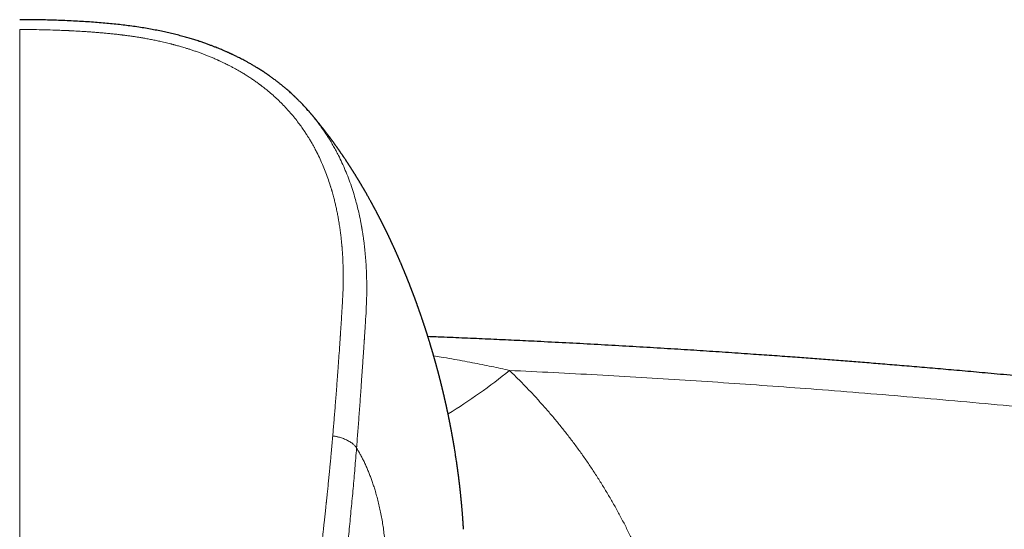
# Model space of a CAD drawing. Header units: millimetres. Extents: x 8 to 1110, y 12 to 672.
# Tile 34 of 61: x 569 to 624, y 644 to 672. Entities that reach past the tile are written whole.
import ezdxf

# ---------------------------------------------------------------- set-up
doc = ezdxf.new("R2010")
doc.units = ezdxf.units.MM

msp = doc.modelspace()

# ---------------------------------------------------------------- linework, layer by layer
at = {"color": 7, "linetype": 'Continuous', "lineweight": 30}
msp.add_line((584.647, 667.031), (584.683, 666.988), dxfattribs=at)
at = {"color": 8, "linetype": 'Continuous', "lineweight": 0}
msp.add_arc((577.048, 675.51), 29.685, 301.2018, 309.3195, dxfattribs=at)
at = {"color": 7, "linetype": 'Continuous', "lineweight": 30}
for points, knots in [([(584.645, 667.03), (584.589, 667.094), (584.461, 667.24), (584.307, 667.405), (584.186, 667.53), (584.117, 667.6), (584.054, 667.664), (583.997, 667.72), (583.948, 667.767), (583.908, 667.806), (583.877, 667.836), (583.851, 667.861), (583.827, 667.883), (583.799, 667.91), (583.763, 667.944), (583.72, 667.983), (583.659, 668.039), (583.579, 668.112), (583.477, 668.202), (583.367, 668.296), (583.249, 668.395), (583.123, 668.499), (582.987, 668.608), (582.839, 668.722), (582.686, 668.836), (582.528, 668.951), (582.365, 669.066), (582.192, 669.184), (582.008, 669.305), (581.827, 669.419), (581.652, 669.526), (581.487, 669.623), (581.324, 669.717), (581.168, 669.803), (581.026, 669.88), (580.897, 669.947), (580.782, 670.006), (580.677, 670.059), (580.583, 670.105), (580.501, 670.145), (580.433, 670.177), (580.381, 670.202), (580.342, 670.22), (580.309, 670.235), (580.277, 670.25), (580.245, 670.265), (580.213, 670.279), (580.176, 670.296), (580.13, 670.317), (580.072, 670.343), (580.002, 670.374), (579.92, 670.409), (579.823, 670.451), (579.711, 670.497), (579.584, 670.549), (579.443, 670.606), (579.288, 670.666), (579.118, 670.73), (578.934, 670.797), (578.735, 670.866), (578.517, 670.939), (578.28, 671.016), (578.022, 671.094), (577.748, 671.174), (577.456, 671.254), (577.146, 671.333), (576.826, 671.41), (576.495, 671.484), (576.154, 671.554), (575.799, 671.621), (575.43, 671.685), (575.048, 671.745), (574.661, 671.799), (574.269, 671.848), (573.873, 671.892), (573.465, 671.932), (573.047, 671.969), (572.618, 672.003), (572.178, 672.034), (571.726, 672.061), (571.263, 672.085), (570.788, 672.106), (570.302, 672.122), (569.807, 672.134), (569.301, 672.142), (568.864, 672.146), (568.595, 672.146), (568.5, 672.146)], [0, 0, 0, 0, 0.015439, 0.034993, 0.041158, 0.047301, 0.0529, 0.057768, 0.061905, 0.065312, 0.06799, 0.069948, 0.071798, 0.073924, 0.077124, 0.080741, 0.084526, 0.092253, 0.100498, 0.109264, 0.118551, 0.128362, 0.138812, 0.14997, 0.161842, 0.17309, 0.184922, 0.197343, 0.210351, 0.223945, 0.235035, 0.246482, 0.257663, 0.268022, 0.277557, 0.285824, 0.293351, 0.300138, 0.306184, 0.311492, 0.316009, 0.319104, 0.321471, 0.323473, 0.325488, 0.327515, 0.329554, 0.331605, 0.334574, 0.338203, 0.342601, 0.347765, 0.353692, 0.360731, 0.368603, 0.377305, 0.386833, 0.397186, 0.408362, 0.420363, 0.43319, 0.447517, 0.462762, 0.478932, 0.49602, 0.514015, 0.5329, 0.551652, 0.571163, 0.591405, 0.612344, 0.63396, 0.656249, 0.67788, 0.700105, 0.72292, 0.746323, 0.770306, 0.794877, 0.820057, 0.845875, 0.872363, 0.899562, 0.927008, 0.95519, 0.984062, 1, 1, 1, 1]), ([(593.293, 643.666), (593.293, 643.67), (593.292, 643.681), (593.291, 643.7), (593.29, 643.722), (593.289, 643.742), (593.287, 643.763), (593.286, 643.787), (593.284, 643.818), (593.282, 643.852), (593.28, 643.885), (593.278, 643.914), (593.276, 643.942), (593.274, 643.967), (593.273, 643.994), (593.271, 644.026), (593.268, 644.065), (593.265, 644.103), (593.263, 644.135), (593.261, 644.162), (593.259, 644.189), (593.257, 644.223), (593.254, 644.265), (593.25, 644.311), (593.247, 644.361), (593.242, 644.425), (593.236, 644.5), (593.23, 644.58), (593.223, 644.662), (593.217, 644.736), (593.211, 644.805), (593.207, 644.851), (593.203, 644.892), (593.2, 644.928), (593.196, 644.97), (593.193, 645.013), (593.189, 645.051), (593.186, 645.083), (593.184, 645.111), (593.181, 645.136), (593.179, 645.162), (593.176, 645.193), (593.173, 645.227), (593.169, 645.261), (593.167, 645.29), (593.164, 645.314), (593.162, 645.336), (593.16, 645.36), (593.156, 645.399), (593.151, 645.451), (593.145, 645.508), (593.139, 645.565), (593.133, 645.622), (593.127, 645.683), (593.121, 645.738), (593.117, 645.779), (593.113, 645.812), (593.11, 645.843), (593.106, 645.876), (593.102, 645.907), (593.1, 645.933), (593.097, 645.956), (593.094, 645.98), (593.091, 646.008), (593.087, 646.041), (593.083, 646.083), (593.077, 646.13), (593.072, 646.177), (593.067, 646.216), (593.063, 646.248), (593.06, 646.275), (593.057, 646.3), (593.054, 646.325), (593.05, 646.354), (593.046, 646.388), (593.042, 646.423), (593.038, 646.455), (593.034, 646.484), (593.031, 646.511), (593.027, 646.539), (593.023, 646.573), (593.019, 646.61), (593.014, 646.647), (593.01, 646.677), (593.007, 646.702), (593.003, 646.727), (593, 646.756), (592.995, 646.789), (592.991, 646.826), (592.986, 646.861), (592.981, 646.894), (592.978, 646.922), (592.974, 646.948), (592.97, 646.978), (592.966, 647.011), (592.961, 647.046), (592.956, 647.079), (592.952, 647.107), (592.949, 647.134), (592.944, 647.164), (592.939, 647.203), (592.933, 647.247), (592.926, 647.292), (592.921, 647.329), (592.916, 647.361), (592.912, 647.393), (592.901, 647.463), (592.888, 647.556), (592.87, 647.673), (592.853, 647.78), (592.836, 647.894), (592.818, 648.004), (592.8, 648.119), (592.782, 648.228), (592.767, 648.316), (592.757, 648.378), (592.75, 648.42), (592.743, 648.461), (592.737, 648.497), (592.731, 648.529), (592.726, 648.56), (592.72, 648.594), (592.714, 648.63), (592.707, 648.666), (592.701, 648.699), (592.696, 648.728), (592.691, 648.757), (592.686, 648.787), (592.679, 648.823), (592.673, 648.861), (592.666, 648.896), (592.661, 648.924), (592.656, 648.952), (592.65, 648.986), (592.642, 649.031), (592.633, 649.08), (592.624, 649.129), (592.616, 649.172), (592.609, 649.208), (592.603, 649.24), (592.597, 649.268), (592.592, 649.296), (592.586, 649.327), (592.58, 649.362), (592.573, 649.397), (592.567, 649.428), (592.562, 649.454), (592.557, 649.478), (592.553, 649.501), (592.547, 649.528), (592.541, 649.56), (592.534, 649.596), (592.527, 649.63), (592.521, 649.662), (592.514, 649.697), (592.506, 649.738), (592.496, 649.787), (592.486, 649.837), (592.477, 649.881), (592.469, 649.922), (592.459, 649.966), (592.449, 650.015), (592.44, 650.062), (592.432, 650.1), (592.425, 650.134), (592.417, 650.169), (592.408, 650.211), (592.399, 650.254), (592.391, 650.292), (592.384, 650.327), (592.376, 650.363), (592.367, 650.405), (592.357, 650.45), (592.349, 650.489), (592.342, 650.52), (592.336, 650.548), (592.329, 650.579), (592.321, 650.615), (592.311, 650.66), (592.3, 650.71), (592.289, 650.76), (592.28, 650.801), (592.271, 650.837), (592.264, 650.87), (592.256, 650.904), (592.248, 650.941), (592.239, 650.978), (592.232, 651.01), (592.225, 651.039), (592.219, 651.064), (592.213, 651.091), (592.206, 651.122), (592.198, 651.157), (592.19, 651.192), (592.183, 651.221), (592.177, 651.246), (592.171, 651.269), (592.165, 651.296), (592.158, 651.328), (592.149, 651.365), (592.14, 651.402), (592.132, 651.436), (592.125, 651.464), (592.118, 651.492), (592.11, 651.525), (592.101, 651.563), (592.092, 651.602), (592.083, 651.638), (592.075, 651.67), (592.067, 651.7), (592.059, 651.735), (592.049, 651.775), (592.039, 651.815), (592.03, 651.85), (592.023, 651.88), (592.016, 651.908), (592.007, 651.941), (591.998, 651.978), (591.988, 652.017), (591.98, 652.05), (591.973, 652.077), (591.966, 652.102), (591.959, 652.129), (591.951, 652.161), (591.941, 652.199), (591.931, 652.239), (591.922, 652.275), (591.914, 652.305), (591.906, 652.335), (591.897, 652.368), (591.888, 652.404), (591.878, 652.443), (591.868, 652.481), (591.858, 652.516), (591.85, 652.546), (591.843, 652.572), (591.837, 652.597), (591.83, 652.621), (591.823, 652.649), (591.813, 652.683), (591.803, 652.723), (591.792, 652.762), (591.783, 652.795), (591.775, 652.825), (591.768, 652.851), (591.76, 652.88), (591.751, 652.912), (591.742, 652.945), (591.733, 652.976), (591.726, 653.002), (591.719, 653.028), (591.711, 653.056), (591.701, 653.091), (591.69, 653.131), (591.678, 653.172), (591.668, 653.208), (591.66, 653.237), (591.652, 653.265), (591.643, 653.295), (591.634, 653.33), (591.623, 653.367), (591.613, 653.401), (591.605, 653.43), (591.597, 653.458), (591.588, 653.489), (591.577, 653.527), (591.565, 653.566), (591.555, 653.603), (591.546, 653.634), (591.538, 653.659), (591.531, 653.685), (591.522, 653.715), (591.511, 653.75), (591.501, 653.784), (591.492, 653.815), (591.483, 653.844), (591.475, 653.871), (591.466, 653.902), (591.453, 653.945), (591.438, 653.994), (591.423, 654.044), (591.409, 654.089), (591.394, 654.139), (591.378, 654.191), (591.364, 654.238), (591.353, 654.273), (591.344, 654.303), (591.334, 654.333), (591.324, 654.367), (591.313, 654.402), (591.303, 654.434), (591.295, 654.46), (591.288, 654.482), (591.28, 654.505), (591.272, 654.532), (591.261, 654.565), (591.249, 654.605), (591.235, 654.65), (591.221, 654.694), (591.208, 654.733), (591.198, 654.765), (591.188, 654.794), (591.18, 654.821), (591.17, 654.852), (591.159, 654.884), (591.149, 654.916), (591.14, 654.944), (591.131, 654.972), (591.122, 654.999), (591.111, 655.03), (591.098, 655.07), (591.083, 655.116), (591.069, 655.159), (591.057, 655.194), (591.046, 655.227), (591.033, 655.267), (591.019, 655.308), (591.007, 655.345), (590.998, 655.371), (590.99, 655.393), (590.983, 655.414), (590.976, 655.437), (590.967, 655.463), (590.954, 655.501), (590.939, 655.544), (590.925, 655.586), (590.913, 655.622), (590.9, 655.659), (590.886, 655.697), (590.873, 655.735), (590.863, 655.766), (590.854, 655.792), (590.846, 655.814), (590.838, 655.837), (590.828, 655.865), (590.815, 655.901), (590.801, 655.942), (590.787, 655.981), (590.775, 656.014), (590.764, 656.045), (590.752, 656.08), (590.738, 656.12), (590.723, 656.16), (590.71, 656.197), (590.699, 656.229), (590.687, 656.261), (590.674, 656.298), (590.659, 656.338), (590.645, 656.378), (590.632, 656.413), (590.621, 656.443), (590.61, 656.473), (590.598, 656.507), (590.584, 656.544), (590.57, 656.58), (590.559, 656.612), (590.548, 656.64), (590.539, 656.665), (590.529, 656.692), (590.517, 656.723), (590.505, 656.755), (590.494, 656.786), (590.484, 656.813), (590.475, 656.836), (590.467, 656.857), (590.459, 656.877), (590.45, 656.902), (590.439, 656.931), (590.426, 656.965), (590.413, 656.998), (590.402, 657.029), (590.392, 657.055), (590.383, 657.079), (590.373, 657.103), (590.362, 657.131), (590.35, 657.162), (590.338, 657.194), (590.326, 657.224), (590.316, 657.252), (590.306, 657.277), (590.296, 657.302), (590.285, 657.33), (590.273, 657.361), (590.261, 657.392), (590.25, 657.42), (590.241, 657.443), (590.232, 657.464), (590.225, 657.484), (590.216, 657.505), (590.207, 657.53), (590.194, 657.56), (590.182, 657.593), (590.169, 657.623), (590.159, 657.649), (590.15, 657.671), (590.142, 657.692), (590.133, 657.714), (590.122, 657.74), (590.11, 657.771), (590.097, 657.803), (590.085, 657.832), (590.075, 657.856), (590.066, 657.879), (590.057, 657.902), (590.045, 657.931), (590.03, 657.966), (590.015, 658.005), (590, 658.042), (589.987, 658.072), (589.976, 658.099), (589.963, 658.13), (589.947, 658.169), (589.929, 658.213), (589.911, 658.254), (589.897, 658.288), (589.885, 658.317), (589.873, 658.345), (589.86, 658.376), (589.845, 658.411), (589.831, 658.445), (589.818, 658.475), (589.806, 658.505), (589.791, 658.539), (589.772, 658.584), (589.75, 658.634), (589.73, 658.681), (589.713, 658.721), (589.695, 658.762), (589.675, 658.807), (589.654, 658.855), (589.636, 658.898), (589.621, 658.932), (589.607, 658.962), (589.592, 658.997), (589.575, 659.036), (589.557, 659.075), (589.542, 659.11), (589.528, 659.141), (589.515, 659.17), (589.5, 659.203), (589.483, 659.242), (589.464, 659.283), (589.448, 659.32), (589.434, 659.351), (589.42, 659.38), (589.405, 659.414), (589.387, 659.454), (589.369, 659.493), (589.354, 659.526), (589.343, 659.55), (589.333, 659.57), (589.324, 659.591), (589.314, 659.613), (589.301, 659.64), (589.286, 659.672), (589.271, 659.705), (589.257, 659.734), (589.245, 659.76), (589.235, 659.783), (589.224, 659.805), (589.213, 659.828), (589.201, 659.855), (589.187, 659.885), (589.171, 659.918), (589.156, 659.95), (589.141, 659.981), (589.127, 660.011), (589.112, 660.043), (589.093, 660.083), (589.071, 660.129), (589.049, 660.174), (589.03, 660.214), (589.011, 660.254), (588.991, 660.295), (588.972, 660.335), (588.956, 660.367), (588.942, 660.395), (588.931, 660.418), (588.921, 660.439), (588.91, 660.461), (588.897, 660.488), (588.881, 660.519), (588.865, 660.552), (588.85, 660.582), (588.837, 660.607), (588.826, 660.629), (588.816, 660.65), (588.805, 660.672), (588.792, 660.699), (588.776, 660.73), (588.758, 660.765), (588.74, 660.802), (588.723, 660.836), (588.707, 660.867), (588.691, 660.9), (588.671, 660.938), (588.651, 660.978), (588.633, 661.013), (588.619, 661.04), (588.608, 661.061), (588.599, 661.079), (588.589, 661.098), (588.579, 661.118), (588.566, 661.143), (588.551, 661.172), (588.535, 661.203), (588.52, 661.232), (588.507, 661.256), (588.496, 661.277), (588.485, 661.299), (588.471, 661.326), (588.453, 661.359), (588.433, 661.397), (588.413, 661.436), (588.394, 661.471), (588.378, 661.501), (588.364, 661.527), (588.35, 661.555), (588.334, 661.584), (588.317, 661.616), (588.301, 661.646), (588.286, 661.674), (588.273, 661.698), (588.26, 661.722), (588.245, 661.75), (588.225, 661.786), (588.202, 661.829), (588.177, 661.875), (588.155, 661.915), (588.132, 661.957), (588.102, 662.011), (588.066, 662.076), (588.029, 662.142), (587.994, 662.205), (587.955, 662.274), (587.917, 662.342), (587.883, 662.401), (587.859, 662.445), (587.836, 662.484), (587.815, 662.52), (587.795, 662.556), (587.777, 662.587), (587.761, 662.614), (587.747, 662.638), (587.733, 662.662), (587.718, 662.689), (587.699, 662.721), (587.679, 662.756), (587.659, 662.789), (587.642, 662.818), (587.628, 662.843), (587.614, 662.866), (587.6, 662.89), (587.584, 662.917), (587.566, 662.947), (587.547, 662.979), (587.528, 663.01), (587.512, 663.037), (587.5, 663.057), (587.489, 663.075), (587.478, 663.094), (587.465, 663.116), (587.447, 663.144), (587.427, 663.179), (587.404, 663.216), (587.383, 663.251), (587.366, 663.278), (587.354, 663.298), (587.345, 663.314), (587.335, 663.329), (587.325, 663.345), (587.314, 663.364), (587.299, 663.388), (587.282, 663.416), (587.261, 663.45), (587.239, 663.485), (587.218, 663.519), (587.199, 663.549), (587.182, 663.577), (587.162, 663.608), (587.14, 663.643), (587.117, 663.68), (587.095, 663.714), (587.076, 663.744), (587.059, 663.771), (587.042, 663.799), (587.022, 663.829), (586.999, 663.866), (586.973, 663.905), (586.949, 663.943), (586.928, 663.975), (586.911, 664.002), (586.896, 664.025), (586.88, 664.05), (586.862, 664.078), (586.841, 664.11), (586.818, 664.145), (586.795, 664.18), (586.773, 664.213), (586.754, 664.242), (586.734, 664.272), (586.708, 664.311), (586.678, 664.357), (586.646, 664.404), (586.622, 664.44), (586.605, 664.465), (586.594, 664.482), (586.583, 664.497), (586.572, 664.514), (586.559, 664.532), (586.543, 664.557), (586.521, 664.588), (586.497, 664.623), (586.475, 664.656), (586.457, 664.683), (586.441, 664.705), (586.428, 664.724), (586.415, 664.743), (586.4, 664.765), (586.382, 664.791), (586.361, 664.822), (586.337, 664.855), (586.315, 664.887), (586.296, 664.914), (586.281, 664.935), (586.265, 664.958), (586.246, 664.984), (586.222, 665.019), (586.194, 665.058), (586.164, 665.1), (586.137, 665.138), (586.112, 665.173), (586.09, 665.203), (586.069, 665.233), (586.047, 665.262), (586.024, 665.295), (585.998, 665.33), (585.972, 665.365), (585.949, 665.397), (585.93, 665.424), (585.913, 665.447), (585.897, 665.468), (585.881, 665.49), (585.862, 665.515), (585.841, 665.543), (585.818, 665.574), (585.794, 665.606), (585.77, 665.638), (585.747, 665.669), (585.725, 665.698), (585.703, 665.727), (585.679, 665.758), (585.652, 665.794), (585.622, 665.833), (585.593, 665.871), (585.568, 665.903), (585.548, 665.93), (585.529, 665.954), (585.507, 665.982), (585.481, 666.016), (585.448, 666.059), (585.413, 666.103), (585.381, 666.143), (585.357, 666.174), (585.337, 666.199), (585.318, 666.222), (585.299, 666.247), (585.276, 666.275), (585.251, 666.306), (585.224, 666.34), (585.198, 666.373), (585.174, 666.402), (585.153, 666.428), (585.134, 666.451), (585.116, 666.474), (585.095, 666.499), (585.071, 666.528), (585.044, 666.562), (585.012, 666.6), (584.982, 666.637), (584.953, 666.671), (584.929, 666.7), (584.906, 666.727), (584.883, 666.754), (584.857, 666.786), (584.825, 666.823), (584.79, 666.865), (584.756, 666.905), (584.725, 666.94), (584.702, 666.968), (584.689, 666.983), (584.684, 666.988)], [0, 0, 0, 0, 0.000676, 0.002239, 0.00347, 0.004238, 0.0049, 0.005824, 0.007052, 0.008495, 0.009787, 0.010895, 0.011979, 0.012952, 0.013884, 0.015126, 0.016728, 0.018325, 0.019562, 0.020494, 0.021512, 0.022693, 0.024452, 0.026378, 0.028063, 0.030338, 0.033772, 0.036845, 0.039623, 0.043313, 0.045472, 0.047612, 0.048756, 0.050172, 0.051865, 0.053643, 0.055132, 0.056331, 0.057391, 0.058328, 0.0593, 0.06045, 0.061871, 0.063272, 0.064399, 0.065254, 0.066076, 0.067004, 0.068036, 0.07054, 0.073046, 0.074785, 0.077098, 0.079745, 0.081832, 0.083531, 0.08449, 0.085699, 0.087111, 0.088356, 0.089353, 0.090131, 0.091089, 0.092165, 0.093397, 0.094922, 0.097052, 0.098914, 0.100383, 0.101582, 0.102653, 0.103599, 0.104451, 0.10559, 0.107016, 0.108443, 0.109667, 0.110736, 0.111775, 0.11281, 0.114111, 0.11569, 0.117194, 0.11838, 0.11926, 0.120147, 0.121295, 0.12262, 0.124045, 0.125528, 0.126822, 0.127864, 0.128804, 0.129919, 0.131296, 0.132749, 0.134008, 0.13509, 0.136066, 0.137216, 0.138606, 0.140548, 0.142448, 0.1438, 0.144934, 0.146173, 0.147617, 0.153095, 0.157024, 0.161407, 0.165701, 0.170318, 0.174352, 0.179141, 0.183195, 0.184707, 0.186414, 0.188061, 0.18952, 0.1907, 0.191863, 0.193109, 0.194647, 0.196133, 0.197392, 0.19851, 0.199578, 0.2007, 0.202124, 0.203766, 0.205148, 0.206206, 0.207035, 0.208483, 0.210197, 0.212359, 0.214286, 0.215959, 0.217362, 0.218582, 0.219654, 0.220736, 0.221893, 0.223334, 0.224768, 0.225968, 0.226988, 0.227921, 0.228767, 0.229731, 0.231007, 0.232561, 0.233947, 0.23502, 0.23638, 0.237984, 0.239946, 0.242142, 0.243833, 0.245176, 0.246965, 0.24903, 0.250943, 0.252509, 0.253529, 0.254884, 0.25668, 0.258468, 0.259924, 0.261238, 0.262538, 0.264231, 0.266198, 0.267741, 0.268827, 0.269893, 0.271084, 0.272479, 0.27416, 0.276454, 0.278397, 0.279994, 0.281354, 0.282635, 0.28389, 0.285457, 0.28695, 0.288209, 0.289314, 0.290298, 0.291269, 0.292458, 0.293955, 0.29542, 0.296573, 0.297442, 0.298321, 0.29938, 0.300591, 0.302096, 0.303744, 0.305073, 0.306061, 0.307053, 0.308395, 0.309946, 0.311549, 0.31306, 0.314278, 0.315309, 0.31666, 0.318382, 0.320023, 0.321394, 0.322564, 0.32358, 0.324776, 0.326412, 0.328081, 0.32939, 0.330351, 0.331303, 0.33234, 0.333548, 0.335095, 0.336897, 0.33828, 0.33932, 0.340491, 0.341868, 0.343235, 0.34483, 0.346453, 0.34784, 0.348989, 0.349964, 0.351004, 0.351927, 0.352911, 0.354304, 0.356069, 0.35763, 0.358924, 0.360064, 0.361102, 0.362143, 0.363461, 0.36493, 0.366148, 0.367085, 0.368098, 0.369211, 0.370489, 0.372189, 0.374032, 0.375429, 0.376461, 0.377516, 0.378753, 0.380149, 0.381687, 0.383112, 0.384246, 0.385178, 0.386454, 0.388042, 0.389663, 0.391175, 0.392462, 0.393343, 0.394276, 0.395503, 0.39701, 0.398431, 0.399607, 0.400793, 0.401833, 0.402917, 0.404486, 0.407006, 0.408864, 0.410513, 0.412432, 0.414843, 0.416739, 0.418087, 0.419136, 0.420328, 0.421695, 0.423224, 0.424557, 0.425572, 0.426372, 0.427249, 0.428366, 0.429652, 0.431261, 0.433196, 0.435053, 0.436592, 0.437893, 0.438975, 0.440107, 0.441277, 0.442663, 0.443975, 0.44512, 0.446131, 0.447294, 0.448406, 0.449965, 0.452178, 0.4539, 0.455233, 0.456438, 0.457948, 0.460068, 0.461401, 0.462445, 0.463254, 0.464093, 0.464997, 0.466021, 0.467329, 0.469585, 0.471231, 0.472479, 0.473963, 0.475779, 0.4772, 0.478515, 0.479575, 0.4804, 0.481277, 0.482302, 0.483889, 0.485652, 0.487332, 0.488619, 0.489749, 0.491192, 0.49289, 0.494616, 0.496169, 0.497386, 0.498562, 0.500115, 0.501896, 0.503564, 0.505007, 0.506165, 0.50726, 0.508699, 0.510368, 0.511874, 0.513187, 0.514305, 0.515292, 0.516334, 0.517636, 0.519078, 0.520347, 0.521439, 0.522408, 0.523218, 0.523996, 0.524999, 0.526249, 0.527655, 0.529159, 0.53038, 0.531454, 0.532409, 0.533328, 0.534496, 0.535896, 0.537192, 0.538515, 0.539629, 0.540624, 0.541658, 0.542751, 0.544102, 0.545492, 0.546637, 0.547585, 0.548447, 0.549238, 0.550025, 0.551059, 0.552366, 0.553835, 0.555137, 0.556163, 0.557079, 0.557919, 0.55876, 0.55988, 0.561216, 0.56267, 0.563879, 0.564847, 0.565718, 0.566728, 0.56781, 0.569317, 0.571157, 0.572702, 0.573912, 0.574987, 0.576165, 0.577809, 0.579905, 0.581657, 0.58305, 0.58425, 0.58526, 0.586602, 0.588228, 0.589704, 0.590943, 0.592026, 0.593458, 0.595357, 0.597728, 0.599754, 0.601381, 0.60286, 0.604917, 0.607143, 0.609097, 0.610331, 0.611502, 0.613001, 0.614745, 0.616532, 0.618072, 0.619263, 0.620428, 0.621846, 0.623559, 0.625471, 0.627088, 0.628279, 0.629486, 0.630883, 0.632656, 0.634693, 0.635968, 0.636917, 0.637764, 0.638621, 0.639534, 0.640707, 0.642164, 0.643643, 0.644976, 0.64601, 0.646987, 0.647949, 0.648879, 0.650054, 0.651454, 0.652776, 0.65436, 0.655695, 0.656833, 0.658183, 0.659902, 0.662181, 0.664194, 0.665742, 0.667431, 0.669511, 0.671131, 0.672641, 0.673831, 0.674767, 0.675689, 0.676623, 0.677756, 0.679192, 0.680784, 0.682122, 0.683187, 0.684147, 0.685021, 0.685938, 0.687114, 0.68856, 0.690051, 0.691875, 0.693394, 0.694629, 0.696043, 0.697753, 0.699787, 0.701334, 0.702508, 0.703362, 0.704177, 0.704992, 0.705866, 0.706917, 0.708288, 0.709814, 0.7111, 0.712154, 0.7131, 0.713953, 0.71514, 0.716663, 0.718451, 0.720277, 0.72192, 0.723202, 0.724357, 0.725548, 0.726976, 0.728371, 0.72986, 0.731125, 0.732159, 0.733095, 0.734425, 0.736021, 0.738106, 0.740316, 0.742259, 0.743695, 0.746116, 0.749645, 0.752728, 0.755177, 0.758469, 0.762262, 0.764594, 0.766812, 0.768307, 0.770159, 0.77185, 0.773308, 0.774533, 0.77559, 0.776704, 0.777914, 0.779437, 0.781225, 0.782837, 0.784122, 0.785275, 0.786393, 0.787452, 0.788707, 0.790146, 0.79173, 0.793316, 0.794554, 0.795472, 0.796299, 0.797122, 0.798119, 0.799454, 0.80122, 0.803079, 0.804815, 0.80618, 0.806959, 0.807694, 0.808429, 0.809164, 0.810022, 0.811171, 0.812609, 0.81407, 0.816081, 0.817722, 0.819057, 0.820397, 0.821793, 0.823585, 0.825509, 0.82717, 0.828615, 0.829894, 0.831141, 0.832596, 0.834396, 0.836533, 0.83842, 0.840019, 0.841213, 0.842352, 0.843544, 0.844873, 0.846503, 0.84829, 0.850131, 0.851712, 0.853109, 0.854463, 0.856334, 0.858842, 0.861363, 0.863442, 0.864332, 0.865131, 0.865929, 0.866727, 0.867581, 0.868722, 0.8705, 0.872354, 0.874047, 0.875422, 0.876469, 0.87742, 0.878378, 0.879398, 0.880733, 0.882361, 0.884119, 0.88586, 0.887243, 0.888265, 0.889208, 0.890685, 0.89241, 0.894548, 0.896782, 0.898871, 0.900593, 0.902151, 0.903643, 0.905187, 0.906834, 0.908789, 0.910673, 0.912382, 0.913759, 0.914909, 0.916057, 0.917141, 0.918432, 0.919954, 0.921639, 0.923434, 0.925035, 0.926739, 0.928301, 0.929808, 0.931354, 0.933315, 0.935608, 0.937669, 0.93942, 0.940786, 0.942077, 0.943375, 0.945297, 0.947649, 0.950296, 0.952598, 0.954121, 0.955441, 0.956727, 0.958049, 0.959556, 0.961324, 0.963243, 0.965136, 0.966772, 0.968189, 0.969422, 0.970722, 0.972029, 0.973618, 0.975596, 0.977723, 0.980019, 0.98191, 0.983521, 0.984986, 0.986452, 0.988214, 0.990444, 0.992842, 0.99531, 0.997335, 0.999045, 1, 1, 1, 1]), ([(650.134, 649.224), (649.78, 649.273), (649.076, 649.37), (648.025, 649.512), (646.987, 649.651), (645.962, 649.787), (644.95, 649.919), (643.95, 650.047), (642.962, 650.172), (641.973, 650.296), (640.981, 650.419), (639.987, 650.54), (639.008, 650.658), (638.042, 650.772), (637.091, 650.883), (636.154, 650.991), (635.23, 651.096), (634.321, 651.198), (633.426, 651.297), (632.545, 651.394), (631.679, 651.487), (630.842, 651.576), (630.035, 651.66), (629.257, 651.741), (628.492, 651.819), (627.739, 651.895), (626.984, 651.97), (626.229, 652.045), (625.472, 652.118), (624.73, 652.189), (624.002, 652.258), (623.288, 652.325), (622.602, 652.388), (621.942, 652.448), (621.309, 652.505), (620.688, 652.56), (620.081, 652.614), (619.486, 652.665), (618.904, 652.715), (618.334, 652.764), (617.778, 652.811), (617.234, 652.856), (616.707, 652.899), (616.195, 652.941), (615.699, 652.981), (615.215, 653.019), (614.731, 653.057), (614.248, 653.095), (613.761, 653.133), (613.278, 653.17), (612.794, 653.206), (612.308, 653.242), (611.598, 653.295), (610.661, 653.363), (609.421, 653.45), (608.096, 653.541), (606.683, 653.635), (605.223, 653.728), (603.715, 653.82), (602.159, 653.911), (600.587, 653.999), (599, 654.084), (597.509, 654.159), (596.116, 654.226), (594.822, 654.286), (593.52, 654.343), (592.347, 654.392), (591.607, 654.421), (591.303, 654.433)], [0, 0, 0, 0, 0.018248, 0.036273, 0.054073, 0.07165, 0.089003, 0.106132, 0.123037, 0.139718, 0.156952, 0.173941, 0.190684, 0.20718, 0.223431, 0.239435, 0.255192, 0.270704, 0.285969, 0.300988, 0.31576, 0.330285, 0.343755, 0.357006, 0.370038, 0.38285, 0.395443, 0.40856, 0.42143, 0.434054, 0.44643, 0.45856, 0.470444, 0.481422, 0.492181, 0.50272, 0.51304, 0.523141, 0.533022, 0.542684, 0.552126, 0.561349, 0.570353, 0.578982, 0.587399, 0.595605, 0.603599, 0.611994, 0.62018, 0.628362, 0.636571, 0.644807, 0.653071, 0.672657, 0.692394, 0.716088, 0.739995, 0.764117, 0.790198, 0.816525, 0.843098, 0.869915, 0.896978, 0.91868, 0.940537, 0.962549, 0.98461, 1, 1, 1, 1])]:
    msp.add_open_spline(points, degree=3, knots=knots, dxfattribs=at)
at = {"color": 8, "linetype": 'Continuous', "lineweight": 0}
for points, knots in [([(568.5, 671.597), (568.5, 671.09), (568.5, 670.075), (568.5, 668.543), (568.5, 667.006), (568.5, 665.462), (568.5, 663.921), (568.5, 662.383), (568.5, 660.849), (568.5, 659.309), (568.5, 657.753), (568.5, 656.179), (568.5, 654.589), (568.5, 652.993), (568.5, 651.391), (568.5, 649.783), (568.5, 648.168), (568.5, 646.548), (568.5, 644.921), (568.5, 643.288), (568.5, 641.649), (568.5, 640.004), (568.5, 638.352), (568.5, 636.695), (568.5, 634.976), (568.5, 633.195), (568.5, 631.351), (568.5, 629.499), (568.5, 627.64), (568.5, 625.831), (568.5, 624.074), (568.5, 622.369), (568.5, 620.657), (568.5, 618.94), (568.5, 617.227), (568.5, 615.518), (568.5, 613.813), (568.5, 612.103), (568.5, 610.376), (568.5, 608.63), (568.5, 606.867), (568.5, 605.098), (568.5, 603.324), (568.5, 601.543), (568.5, 599.756), (568.5, 598.092), (568.5, 596.552), (568.5, 595.138), (568.5, 593.72), (568.5, 592.298), (568.5, 590.881), (568.5, 589.468), (568.5, 588.059), (568.5, 586.647), (568.5, 585.28), (568.5, 583.961), (568.5, 582.689), (568.5, 581.414), (568.5, 580.135), (568.5, 578.854), (568.5, 577.568), (568.5, 576.28), (568.5, 575.418), (568.5, 574.987)], [0, 0, 0, 0, 0.017941, 0.035846, 0.053717, 0.071553, 0.089358, 0.106815, 0.124244, 0.141646, 0.159023, 0.176729, 0.194412, 0.212073, 0.229712, 0.247332, 0.264934, 0.282519, 0.300089, 0.317644, 0.335187, 0.352718, 0.370238, 0.38775, 0.405254, 0.424501, 0.443741, 0.462977, 0.48221, 0.501442, 0.518887, 0.536333, 0.553782, 0.571233, 0.58869, 0.605839, 0.622995, 0.640159, 0.65733, 0.674862, 0.692405, 0.709961, 0.72753, 0.745111, 0.762702, 0.7803, 0.7941, 0.807902, 0.821703, 0.835502, 0.849299, 0.862845, 0.876387, 0.889923, 0.903453, 0.91553, 0.927601, 0.93967, 0.951735, 0.9638, 0.975865, 0.987931, 1, 1, 1, 1]), ([(568.5, 671.597), (568.71, 671.596), (569.125, 671.595), (569.742, 671.585), (570.278, 671.571), (570.738, 671.555), (571.01, 671.544), (571.166, 671.537), (571.208, 671.535), (571.25, 671.533), (571.292, 671.531), (571.333, 671.529), (571.375, 671.527), (571.415, 671.525), (571.5, 671.52), (571.627, 671.514), (571.8, 671.504), (571.978, 671.493), (572.169, 671.481), (572.372, 671.467), (572.588, 671.451), (572.812, 671.433), (573.043, 671.414), (573.281, 671.393), (573.53, 671.369), (573.79, 671.343), (573.993, 671.32), (574.134, 671.303), (574.195, 671.296), (574.242, 671.29), (574.278, 671.286), (574.317, 671.281), (574.359, 671.276), (574.418, 671.268), (574.497, 671.258), (574.598, 671.244), (574.696, 671.231), (574.788, 671.218), (574.873, 671.205), (574.963, 671.192), (575.058, 671.177), (575.157, 671.162), (575.253, 671.146), (575.34, 671.131), (575.479, 671.108), (575.676, 671.072), (575.935, 671.022), (576.195, 670.968), (576.479, 670.906), (576.723, 670.848), (576.885, 670.808), (576.939, 670.795), (576.946, 670.793), (576.948, 670.792), (576.96, 670.79), (576.985, 670.783), (577.028, 670.772), (577.085, 670.757), (577.153, 670.739), (577.232, 670.718), (577.324, 670.692), (577.428, 670.663), (577.544, 670.629), (577.678, 670.59), (577.83, 670.543), (578, 670.489), (578.185, 670.429), (578.384, 670.36), (578.579, 670.29), (578.77, 670.219), (578.954, 670.148), (579.146, 670.071), (579.345, 669.987), (579.492, 669.922), (579.579, 669.883), (579.6, 669.874), (579.612, 669.868), (579.621, 669.864), (579.64, 669.856), (579.68, 669.838), (579.74, 669.81), (579.813, 669.776), (579.895, 669.737), (579.989, 669.691), (580.094, 669.639), (580.218, 669.577), (580.36, 669.503), (580.521, 669.416), (580.692, 669.32), (580.874, 669.215), (581.064, 669.1), (581.263, 668.975), (581.459, 668.845), (581.651, 668.713), (581.79, 668.613), (581.879, 668.548), (581.917, 668.52), (581.95, 668.495), (581.982, 668.471), (582.014, 668.446), (582.093, 668.386), (582.217, 668.289), (582.42, 668.123), (582.654, 667.922), (582.913, 667.683), (583.164, 667.436), (583.406, 667.183), (583.639, 666.921), (583.865, 666.651), (584.072, 666.386), (584.259, 666.129), (584.38, 665.952), (584.449, 665.849), (584.465, 665.824), (584.477, 665.806), (584.486, 665.792), (584.497, 665.775), (584.515, 665.747), (584.543, 665.703), (584.581, 665.644), (584.623, 665.577), (584.669, 665.502), (584.72, 665.417), (584.775, 665.323), (584.837, 665.216), (584.906, 665.094), (584.977, 664.963), (585.026, 664.869), (585.054, 664.815), (585.062, 664.799), (585.07, 664.784), (585.078, 664.768), (585.086, 664.753), (585.094, 664.737), (585.162, 664.602), (585.285, 664.346), (585.452, 663.966), (585.605, 663.583), (585.745, 663.197), (585.835, 662.924), (585.886, 662.759), (585.903, 662.704), (585.921, 662.644), (585.939, 662.585), (585.956, 662.526), (585.993, 662.397), (586.044, 662.207), (586.106, 661.959), (586.164, 661.712), (586.219, 661.457), (586.271, 661.193), (586.321, 660.92), (586.366, 660.637), (586.408, 660.346), (586.443, 660.066), (586.473, 659.798), (586.49, 659.615), (586.499, 659.513), (586.501, 659.489), (586.503, 659.465), (586.506, 659.44), (586.508, 659.412), (586.511, 659.379), (586.513, 659.341), (586.522, 659.229), (586.535, 659.046), (586.549, 658.782), (586.56, 658.516), (586.568, 658.248), (586.572, 657.991), (586.573, 657.782), (586.572, 657.62), (586.571, 657.507), (586.57, 657.402), (586.568, 657.302), (586.566, 657.202), (586.562, 657.075), (586.557, 656.92), (586.55, 656.738), (586.541, 656.556), (586.531, 656.373), (586.52, 656.182), (586.506, 655.951), (586.493, 655.737), (586.483, 655.584), (586.48, 655.522), (586.478, 655.496), (586.477, 655.475), (586.476, 655.45), (586.474, 655.419), (586.471, 655.373), (586.467, 655.315), (586.462, 655.244), (586.457, 655.16), (586.45, 655.061), (586.443, 654.946), (586.434, 654.815), (586.424, 654.669), (586.416, 654.556), (586.411, 654.483), (586.409, 654.454), (586.407, 654.424), (586.405, 654.395), (586.403, 654.366), (586.402, 654.337), (586.397, 654.265), (586.378, 653.988), (586.346, 653.534), (586.304, 652.946), (586.274, 652.54), (586.256, 652.294), (586.25, 652.21), (586.244, 652.132), (586.239, 652.056), (586.233, 651.98), (586.227, 651.904), (586.222, 651.828), (586.206, 651.618), (586.17, 651.147), (586.116, 650.447), (586.052, 649.649), (586.008, 649.137), (585.987, 648.88)], [0, 0, 0, 0, 0.015959, 0.031582, 0.046869, 0.056774, 0.066533, 0.067598, 0.068661, 0.069722, 0.070781, 0.071839, 0.072894, 0.073948, 0.074897, 0.079377, 0.083582, 0.088108, 0.092955, 0.098124, 0.103614, 0.109424, 0.115197, 0.121255, 0.1276, 0.134233, 0.141155, 0.143182, 0.145041, 0.145877, 0.146793, 0.147789, 0.148864, 0.150019, 0.152344, 0.154938, 0.157802, 0.15987, 0.16206, 0.164371, 0.166804, 0.169359, 0.172037, 0.174251, 0.176123, 0.18282, 0.189529, 0.19631, 0.20322, 0.211827, 0.215591, 0.216045, 0.216084, 0.216131, 0.216273, 0.216995, 0.218144, 0.219719, 0.221486, 0.223593, 0.22604, 0.228825, 0.231949, 0.23541, 0.239623, 0.244246, 0.24928, 0.254724, 0.26058, 0.265472, 0.270621, 0.27603, 0.281701, 0.287637, 0.288706, 0.289223, 0.28948, 0.289741, 0.290007, 0.291094, 0.293201, 0.295265, 0.2975, 0.300385, 0.303513, 0.306884, 0.311399, 0.316286, 0.321544, 0.327171, 0.333164, 0.33952, 0.346235, 0.352311, 0.358649, 0.360294, 0.361412, 0.36253, 0.363647, 0.364765, 0.365882, 0.371864, 0.377845, 0.387741, 0.397663, 0.407623, 0.417613, 0.42762, 0.437841, 0.448144, 0.456987, 0.465784, 0.467071, 0.468007, 0.468443, 0.468948, 0.469521, 0.470163, 0.471949, 0.474117, 0.476419, 0.479037, 0.48197, 0.485219, 0.488784, 0.493072, 0.497746, 0.502178, 0.502695, 0.503215, 0.503739, 0.504267, 0.504798, 0.505334, 0.505873, 0.518439, 0.53104, 0.543638, 0.556194, 0.568666, 0.570151, 0.572072, 0.573983, 0.575882, 0.577769, 0.579646, 0.588348, 0.595917, 0.603304, 0.611866, 0.620179, 0.628247, 0.637721, 0.646839, 0.655604, 0.664019, 0.671972, 0.672735, 0.673494, 0.674251, 0.675004, 0.675768, 0.676936, 0.678099, 0.679257, 0.687382, 0.695252, 0.703886, 0.712194, 0.720176, 0.727834, 0.731715, 0.735226, 0.738332, 0.741439, 0.744546, 0.747654, 0.753293, 0.758934, 0.764576, 0.770221, 0.775954, 0.782321, 0.791678, 0.795774, 0.796577, 0.797379, 0.798181, 0.798588, 0.799623, 0.801047, 0.802858, 0.805058, 0.807646, 0.810622, 0.814233, 0.818289, 0.822788, 0.82773, 0.82867, 0.829568, 0.830466, 0.831363, 0.83226, 0.833156, 0.834051, 0.838963, 0.85869, 0.876022, 0.893088, 0.896101, 0.898553, 0.900881, 0.903209, 0.905538, 0.907866, 0.910194, 0.912522, 0.927158, 0.953299, 0.976645, 1, 1, 1, 1]), ([(584.683, 666.988), (584.721, 666.945), (584.82, 666.831), (584.97, 666.646), (585.137, 666.432), (585.314, 666.193), (585.504, 665.923), (585.703, 665.622), (585.854, 665.377), (585.963, 665.191), (586.034, 665.067), (586.104, 664.942), (586.172, 664.817), (586.239, 664.69), (586.352, 664.469), (586.507, 664.149), (586.694, 663.724), (586.869, 663.284), (587.031, 662.83), (587.167, 662.405), (587.28, 662.011), (587.374, 661.652), (587.47, 661.246), (587.544, 660.885), (587.589, 660.638), (587.605, 660.547), (587.61, 660.522), (587.614, 660.497), (587.618, 660.472), (587.623, 660.447), (587.627, 660.422), (587.64, 660.345), (587.661, 660.211), (587.691, 660.015), (587.72, 659.802), (587.748, 659.573), (587.776, 659.328), (587.802, 659.066), (587.825, 658.788), (587.845, 658.507), (587.861, 658.222), (587.873, 657.937), (587.881, 657.639), (587.886, 657.341), (587.887, 657.045), (587.884, 656.764), (587.88, 656.565), (587.876, 656.452), (587.875, 656.417), (587.874, 656.381), (587.873, 656.345), (587.871, 656.309), (587.862, 656.05), (587.837, 655.569), (587.799, 654.984), (587.775, 654.618), (587.765, 654.472), (587.762, 654.427), (587.759, 654.382), (587.756, 654.336), (587.753, 654.293), (587.749, 654.23), (587.743, 654.143), (587.735, 654.025), (587.725, 653.881), (587.714, 653.706), (587.7, 653.499), (587.685, 653.273), (587.668, 653.029), (587.654, 652.819), (587.643, 652.65), (587.634, 652.525), (587.625, 652.397), (587.617, 652.276), (587.602, 652.068), (587.57, 651.603), (587.518, 650.873), (587.453, 649.978), (587.386, 649.09), (587.34, 648.498), (587.317, 648.205)], [0, 0, 0, 0, 0.0082254, 0.021815, 0.0346764, 0.0478221, 0.0655079, 0.0833497, 0.1013498, 0.1084651, 0.115605, 0.1227696, 0.1299589, 0.1371728, 0.1444113, 0.167473, 0.1910868, 0.215256, 0.2399819, 0.2652633, 0.2841573, 0.3033516, 0.3228464, 0.3490376, 0.3607271, 0.3620456, 0.3633653, 0.3646863, 0.3660086, 0.3673321, 0.368657, 0.3699831, 0.3794921, 0.389838, 0.4010213, 0.4130427, 0.4259026, 0.4396018, 0.4541407, 0.4695199, 0.4837488, 0.4986286, 0.514159, 0.5303396, 0.545116, 0.5603962, 0.5742601, 0.5761046, 0.5779558, 0.5798137, 0.5816784, 0.5835497, 0.5854278, 0.622041, 0.6586798, 0.6767435, 0.6791094, 0.6814753, 0.6838413, 0.6862074, 0.6885736, 0.6904919, 0.6960887, 0.7021852, 0.7087816, 0.7185822, 0.7293125, 0.7409728, 0.753563, 0.7670835, 0.7733272, 0.779751, 0.7863549, 0.7931171, 0.7982774, 0.818485, 0.8646892, 0.9103431, 0.955446, 1, 1, 1, 1]), ([(591.625, 653.36), (591.763, 653.338), (592.101, 653.283), (592.633, 653.192), (593.215, 653.087), (593.778, 652.981), (594.322, 652.875), (594.848, 652.767), (595.358, 652.658), (595.693, 652.583), (595.858, 652.546)], [0, 0, 0, 0, 0.097546, 0.238277, 0.375474, 0.509135, 0.636968, 0.76139, 0.882401, 1, 1, 1, 1]), ([(595.858, 652.546), (596.676, 652.506), (598.312, 652.427), (600.766, 652.295), (603.218, 652.154), (605.669, 652.002), (608.119, 651.841), (610.568, 651.669), (613.097, 651.481), (615.705, 651.275), (618.394, 651.052), (621.08, 650.816), (623.764, 650.568), (626.446, 650.308), (629.125, 650.036), (631.802, 649.752), (634.475, 649.456), (637.146, 649.148), (639.798, 648.83), (642.432, 648.503), (645.046, 648.166), (647.657, 647.819), (649.395, 647.578), (650.263, 647.458)], [0, 0, 0, 0, 0.044804, 0.089609, 0.134416, 0.179224, 0.224033, 0.268843, 0.313652, 0.362943, 0.412232, 0.461521, 0.510808, 0.560094, 0.609377, 0.658657, 0.707935, 0.757209, 0.80648, 0.854866, 0.903249, 0.951627, 1, 1, 1, 1]), ([(595.858, 652.545), (596.017, 652.391), (596.334, 652.082), (596.798, 651.608), (597.251, 651.128), (597.692, 650.641), (598.12, 650.151), (598.535, 649.656), (598.936, 649.158), (599.326, 648.653), (599.708, 648.138), (600.082, 647.612), (600.448, 647.076), (600.802, 646.533), (601.145, 645.983), (601.477, 645.426), (601.798, 644.862), (602.108, 644.29), (602.407, 643.712), (602.693, 643.128), (602.967, 642.54), (603.228, 641.946), (603.475, 641.352), (603.708, 640.757), (603.927, 640.162), (604.135, 639.561), (604.331, 638.951), (604.516, 638.334), (604.689, 637.709), (604.849, 637.082), (604.995, 636.451), (605.128, 635.818), (605.248, 635.183), (605.355, 634.544), (605.448, 633.904), (605.527, 633.262), (605.593, 632.618), (605.645, 631.972), (605.683, 631.329), (605.708, 630.687), (605.719, 630.048), (605.717, 629.408), (605.703, 628.764), (605.675, 628.116), (605.633, 627.464), (605.578, 626.813), (605.51, 626.163), (605.428, 625.513), (605.333, 624.864), (605.224, 624.216), (605.102, 623.569), (604.968, 622.924), (604.82, 622.282), (604.659, 621.644), (604.487, 621.012), (604.303, 620.387), (604.108, 619.768), (603.9, 619.151), (603.677, 618.532), (603.44, 617.912), (603.189, 617.292), (602.926, 616.678), (602.651, 616.069), (602.363, 615.466), (602.063, 614.868), (601.853, 614.474), (601.748, 614.277)], [0, 0, 0, 0, 0.015859, 0.031662, 0.047416, 0.063127, 0.0788, 0.094162, 0.109499, 0.124817, 0.140122, 0.155732, 0.171339, 0.186951, 0.202573, 0.218211, 0.233871, 0.249559, 0.26531, 0.281027, 0.296716, 0.312385, 0.328038, 0.343403, 0.358765, 0.37413, 0.389558, 0.405271, 0.420959, 0.436628, 0.452283, 0.467932, 0.483579, 0.499231, 0.514875, 0.53051, 0.546144, 0.561781, 0.577428, 0.592811, 0.608215, 0.623646, 0.639052, 0.654755, 0.670449, 0.686138, 0.70183, 0.717528, 0.73324, 0.74897, 0.764728, 0.780462, 0.796176, 0.811878, 0.827571, 0.842983, 0.858398, 0.873821, 0.889386, 0.905241, 0.921068, 0.936873, 0.952663, 0.968444, 0.984221, 1, 1, 1, 1]), ([(585.987, 648.88), (585.978, 648.783), (585.962, 648.593), (585.937, 648.313), (585.913, 648.043), (585.889, 647.785), (585.866, 647.538), (585.844, 647.306), (585.823, 647.088), (585.804, 646.885), (585.785, 646.692), (585.766, 646.508), (585.749, 646.328), (585.731, 646.153), (585.714, 645.983), (585.697, 645.825), (585.682, 645.68), (585.668, 645.547), (585.656, 645.426), (585.644, 645.317), (585.636, 645.237), (585.63, 645.179), (585.624, 645.129), (585.618, 645.067), (585.61, 644.995), (585.602, 644.922), (585.59, 644.813), (585.575, 644.667), (585.553, 644.469), (585.53, 644.252), (585.504, 644.014), (585.477, 643.761), (585.447, 643.493), (585.416, 643.209), (585.384, 642.914), (585.351, 642.61), (585.315, 642.274), (585.275, 641.906), (585.232, 641.504), (585.198, 641.183), (585.174, 640.95), (585.16, 640.825), (585.149, 640.714), (585.139, 640.616), (585.128, 640.517), (585.118, 640.416), (585.099, 640.24), (585.073, 639.985), (585.038, 639.647), (585.002, 639.297), (584.964, 638.92), (584.923, 638.514), (584.881, 638.098), (584.852, 637.8), (584.835, 637.633), (584.83, 637.583), (584.825, 637.539), (584.821, 637.494), (584.812, 637.401), (584.797, 637.254), (584.777, 637.052), (584.756, 636.838), (584.734, 636.613), (584.71, 636.362), (584.683, 636.086), (584.653, 635.783), (584.622, 635.464), (584.589, 635.13), (584.559, 634.813), (584.53, 634.516), (584.503, 634.241), (584.485, 634.045), (584.474, 633.934), (584.472, 633.911), (584.47, 633.891), (584.468, 633.871), (584.466, 633.851), (584.462, 633.806), (584.453, 633.71), (584.434, 633.512), (584.407, 633.23), (584.375, 632.886), (584.342, 632.527), (584.308, 632.155), (584.275, 631.797), (584.244, 631.455), (584.225, 631.233), (584.213, 631.105), (584.211, 631.076), (584.208, 631.046), (584.205, 631.017), (584.203, 630.988), (584.2, 630.958), (584.194, 630.885), (584.169, 630.604), (584.113, 629.943), (584.06, 629.303), (584.024, 628.845), (584.015, 628.737), (584.006, 628.622), (583.997, 628.504), (583.979, 628.271), (583.942, 627.802), (583.872, 626.877), (583.783, 625.664), (583.685, 624.281), (583.623, 623.392), (583.592, 622.947)], [0, 0, 0, 0, 0.011595, 0.022749, 0.033462, 0.043734, 0.053565, 0.062955, 0.071404, 0.079463, 0.087129, 0.094403, 0.101286, 0.108506, 0.115237, 0.121481, 0.127237, 0.132505, 0.137286, 0.141578, 0.145384, 0.14683, 0.148491, 0.15129, 0.154134, 0.15702, 0.159951, 0.167029, 0.174349, 0.183378, 0.192748, 0.202461, 0.213247, 0.224425, 0.235996, 0.24796, 0.260316, 0.275504, 0.291245, 0.307541, 0.313153, 0.318479, 0.322263, 0.326094, 0.329972, 0.333896, 0.337866, 0.350572, 0.363731, 0.377343, 0.391408, 0.407699, 0.424559, 0.439866, 0.442299, 0.443972, 0.445672, 0.447399, 0.449152, 0.456541, 0.464369, 0.472636, 0.481342, 0.490487, 0.501591, 0.51328, 0.525555, 0.538416, 0.551861, 0.562094, 0.572641, 0.583503, 0.584679, 0.585435, 0.586192, 0.586952, 0.587714, 0.588479, 0.592113, 0.598725, 0.61134, 0.624494, 0.638189, 0.652423, 0.667197, 0.679157, 0.691449, 0.692609, 0.693725, 0.69484, 0.695954, 0.697069, 0.698184, 0.699299, 0.70543, 0.730296, 0.774641, 0.778178, 0.78234, 0.786797, 0.791253, 0.79571, 0.813218, 0.844481, 0.900306, 0.950151, 1, 1, 1, 1]), ([(585.987, 648.88), (586.008, 648.878), (586.052, 648.874), (586.12, 648.864), (586.194, 648.851), (586.273, 648.833), (586.366, 648.809), (586.471, 648.776), (586.584, 648.734), (586.697, 648.687), (586.805, 648.636), (586.907, 648.581), (587.001, 648.523), (587.085, 648.464), (587.158, 648.406), (587.217, 648.35), (587.262, 648.298), (587.294, 648.25), (587.31, 648.219), (587.317, 648.205)], [0, 0, 0, 0, 0.03529, 0.07285, 0.114181, 0.159986, 0.210252, 0.278427, 0.350751, 0.425134, 0.500003, 0.574837, 0.649125, 0.721315, 0.78936, 0.851419, 0.906551, 0.955288, 1, 1, 1, 1]), ([(587.317, 648.205), (587.352, 648.148), (587.423, 648.035), (587.527, 647.852), (587.631, 647.658), (587.734, 647.451), (587.835, 647.234), (587.931, 647.013), (588.023, 646.79), (588.109, 646.566), (588.193, 646.335), (588.273, 646.097), (588.356, 645.831), (588.441, 645.536), (588.527, 645.21), (588.606, 644.875), (588.679, 644.529), (588.744, 644.177), (588.801, 643.816), (588.851, 643.449), (588.892, 643.072), (588.924, 642.685), (588.947, 642.288), (588.96, 641.882), (588.961, 641.468), (588.952, 641.048), (588.931, 640.626), (588.898, 640.203), (588.853, 639.781), (588.796, 639.354), (588.729, 638.947), (588.655, 638.561), (588.576, 638.195), (588.487, 637.831), (588.389, 637.466), (588.281, 637.102), (588.165, 636.744), (588.041, 636.395), (587.911, 636.054), (587.773, 635.716), (587.626, 635.381), (587.475, 635.058), (587.32, 634.747), (587.16, 634.443), (586.992, 634.14), (586.818, 633.843), (586.641, 633.556), (586.461, 633.278), (586.254, 632.974), (586.035, 632.665), (585.869, 632.45), (585.794, 632.354)], [0, 0, 0, 0, 0.018552, 0.037381, 0.056505, 0.075941, 0.095703, 0.115377, 0.133745, 0.152105, 0.170468, 0.188846, 0.20725, 0.230363, 0.253491, 0.276654, 0.299871, 0.323164, 0.346132, 0.369211, 0.392417, 0.415771, 0.439496, 0.463301, 0.487205, 0.511228, 0.535215, 0.558653, 0.582101, 0.605575, 0.629094, 0.649042, 0.668937, 0.688788, 0.708606, 0.728402, 0.74833, 0.767123, 0.785841, 0.804492, 0.823086, 0.841631, 0.858521, 0.875755, 0.893344, 0.910531, 0.927324, 0.943795, 0.959849, 0.981981, 1, 1, 1, 1]), ([(586.166, 636.228), (586.174, 636.303), (586.222, 636.791), (586.308, 637.687), (586.428, 638.913), (586.55, 640.131), (586.673, 641.344), (586.793, 642.531), (586.91, 643.691), (587.021, 644.825), (587.127, 645.955), (587.226, 647.082), (587.287, 647.83), (587.317, 648.205)], [0, 0, 0, 0, 0.018486, 0.119282, 0.219969, 0.320557, 0.4212, 0.522057, 0.617366, 0.71282, 0.808371, 0.904069, 1, 1, 1, 1])]:
    msp.add_open_spline(points, degree=3, knots=knots, dxfattribs=at)

doc.saveas('drawing.dxf')
